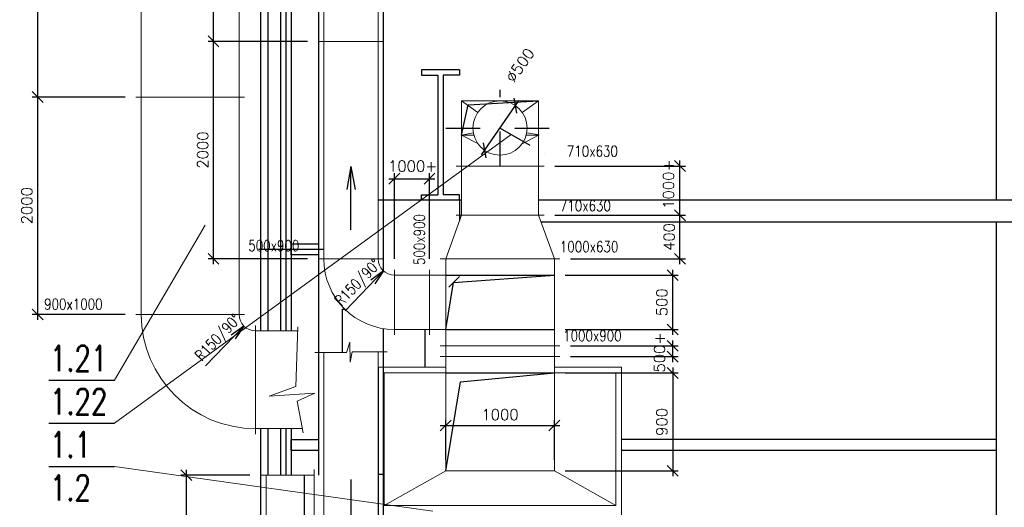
# Model space of a CAD drawing. Header units: millimetres. Extents: x -746391 to 410178, y -169697 to 100555.
# Tile 58 of 179: x 74013 to 83078, y -48651 to -44166. Entities that reach past the tile are written whole.
import ezdxf
from ezdxf.enums import TextEntityAlignment as Align
from ezdxf.lldxf.tags import DXFTag

# ---------------------------------------------------------------- set-up
doc = ezdxf.new("R2010")
doc.units = ezdxf.units.MM
doc.linetypes.add('ČERCHOVANÁ', pattern=[25.4, 12.7, -6.35, 0, -6.35])
doc.layers.get('0').update_dxf_attribs({"color": 9})
doc.layers.get('Defpoints').update_dxf_attribs({"color": 9})
doc.layers.add('VZT-KOTY', color=2, linetype='Continuous', lineweight=25)
for name, color, linetype in [('VZT-KÓTY', 2, 'Continuous'), ('VZT-ODVOD-ZAŘÍZENÍ', 150, 'Continuous'), ('VZT-POZICE', 6, 'Continuous'), ('VZT-PŘÍOD-OSY', 1, 'ČERCHOVANÁ'), ('VZT-PŘÍVOD-NEVID', 120, 'ACAD_ISO02W100'), ('VZT-PŘÍVOD-TENKÉ', 4, 'Continuous'), ('VZT-PŘÍVOD-VÝKON', 2, 'Continuous'), ('VZT-PŘÍVOD-ZAŘÍZENÍ', 3, 'Continuous'), ('VZT-STAVBA', 7, 'Continuous'), ('VZT-ZAŘ', 3, 'Continuous')]:
    doc.layers.add(name, color=color, linetype=linetype)
doc.styles.add('RomanS', font='romans.shx')
tags = doc.linetypes.add('ACAD_ISO02W100', pattern=[15, 12, -3]).pattern_tags.tags
tags[6:7] = [DXFTag(74, 4), DXFTag(75, 0), DXFTag(340, '0'), DXFTag(46, 1.0), DXFTag(50, 0.0), DXFTag(44, 0.0), DXFTag(45, 0.0)]
tags[4:5] = [DXFTag(74, 4), DXFTag(75, 0), DXFTag(340, '0'), DXFTag(46, 1.0), DXFTag(50, 0.0), DXFTag(44, 0.0), DXFTag(45, 0.0)]
doc.dimstyles.new('VZT50', dxfattribs={"dimscale": 50, "dimtxt": 2, "dimasz": 2, "dimexe": 1, "dimexo": 2, "dimgap": 1, "dimtad": 1, "dimtoh": 1, "dimdec": 0, "dimzin": 0, "dimdsep": 46, "dimtxsty": 'RomanS', "dimblk1": 'OBLIQUE', "dimblk2": 'OBLIQUE', "dimsah": 1, "dimcen": 1, "dimdle": 1, "dimclrd": 256, "dimclre": 256, "dimclrt": 256, "dimadec": 0, "dimazin": 0, "dimtfac": 1, "dimtdec": 0, "dimtmove": 2, "dimatfit": 3, "dimldrblk": 'OBLIQUE', "dimfxl": 1, "dimtolj": 1, "dimtzin": 0, "dimarcsym": 0})

# ---------------------------------------------------------------- blocks, each defined once
blk = doc.blocks.new('_Oblique')
at = {"color": 0, "linetype": 'ByBlock', "lineweight": -2}
blk.add_line((-0.5, -0.5), (0.5, 0.5), dxfattribs=at)
blk = doc.blocks.new('*D1601')
at = {"layer": 'Defpoints', "color": 0, "linetype": 'Continuous', "lineweight": 18, "ltscale": 0.5, "transparency": 16777216}
for p in [(78578.4, -44957.3), (78292.8, -45367.7)]:
    blk.add_point(p, dxfattribs=at)
at = {"layer": 'VZT-KÓTY', "linetype": 'Continuous', "lineweight": -2, "ltscale": 0.5, "transparency": 16777216}
blk.add_line((78264.3, -45408.8), (78606.9, -44916.2), dxfattribs=at)
at = {"layer": 'VZT-KÓTY', "linetype": 'Continuous', "lineweight": -2, "ltscale": 0.5, "transparency": 16777216, "xscale": 100, "yscale": 100, "zscale": 100}
for p, rotation in [((78578.4, -44957.3), 55.17365679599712), ((78292.8, -45367.7), 235.1736567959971)]:
    blk.add_blockref('_Oblique', p, dxfattribs=dict(at, rotation=rotation))
at = {"layer": 'VZT-KÓTY', "linetype": 'Continuous', "lineweight": 18, "ltscale": 0.5, "transparency": 16777216, "insert": (78620.3, -44585), "char_height": 100, "attachment_point": 5, "rotation": 55.17366, "style": 'RomanS'}
blk.add_mtext('\\A1;∅500', dxfattribs=at)
blk = doc.blocks.new('*D1908')
at = {"layer": 'Defpoints', "color": 0, "linetype": 'Continuous', "lineweight": 18, "ltscale": 0.5, "transparency": 16777216}
for p in [(75548.1, -48355.5), (76233.1, -48355.5), (76233.1, -49955.5)]:
    blk.add_point(p, dxfattribs=at)
at = {"layer": 'VZT-KÓTY', "linetype": 'Continuous', "lineweight": -2, "ltscale": 0.5, "transparency": 16777216}
for p, q in [((75548.1, -50005.5), (75548.1, -48305.5)), ((76133.1, -48355.5), (75498.1, -48355.5)), ((76133.1, -49955.5), (75498.1, -49955.5))]:
    blk.add_line(p, q, dxfattribs=at)
at = {"layer": 'VZT-KÓTY', "linetype": 'Continuous', "lineweight": -2, "ltscale": 0.5, "transparency": 16777216, "xscale": 100, "yscale": 100, "zscale": 100}
for p, rotation in [((75548.1, -48355.5), 90), ((75548.1, -49955.5), 270)]:
    blk.add_blockref('_Oblique', p, dxfattribs=dict(at, rotation=rotation))
at = {"layer": 'VZT-KÓTY', "linetype": 'Continuous', "lineweight": 18, "ltscale": 0.5, "transparency": 16777216, "insert": (75448.1, -49155.5), "char_height": 100, "attachment_point": 5, "rotation": 90, "style": 'RomanS'}
blk.add_mtext('\\A1;1600', dxfattribs=at)
blk = doc.blocks.new('*D1905')
at = {"layer": 'Defpoints', "color": 0, "linetype": 'Continuous', "lineweight": 18, "ltscale": 0.5, "transparency": 16777216}
for p in [(74178.9, -44877.5), (75083.1, -44877.5), (75083.1, -46877.5)]:
    blk.add_point(p, dxfattribs=at)
at = {"layer": 'VZT-KOTY', "linetype": 'Continuous', "lineweight": -2, "ltscale": 0.5, "transparency": 16777216}
for p, q in [((74178.9, -46927.5), (74178.9, -44827.5)), ((74983.1, -44877.5), (74128.9, -44877.5)), ((74983.1, -46877.5), (74128.9, -46877.5))]:
    blk.add_line(p, q, dxfattribs=at)
at = {"layer": 'VZT-KOTY', "linetype": 'Continuous', "lineweight": -2, "ltscale": 0.5, "transparency": 16777216, "xscale": 100, "yscale": 100, "zscale": 100}
for p, rotation in [((74178.9, -44877.5), 90), ((74178.9, -46877.5), 270)]:
    blk.add_blockref('_Oblique', p, dxfattribs=dict(at, rotation=rotation))
at = {"layer": 'VZT-KOTY', "linetype": 'Continuous', "lineweight": 18, "ltscale": 0.5, "transparency": 16777216, "insert": (74078.9, -45877.5), "char_height": 100, "attachment_point": 5, "rotation": 90, "style": 'RomanS'}
blk.add_mtext('\\A1;2000', dxfattribs=at)
blk = doc.blocks.new('*D1906')
at = {"layer": 'Defpoints', "color": 0, "linetype": 'Continuous', "lineweight": 18, "ltscale": 0.5, "transparency": 16777216}
for p in [(74178.9, -42877.5), (75083.1, -42877.5), (75083.1, -44877.5)]:
    blk.add_point(p, dxfattribs=at)
at = {"layer": 'VZT-KOTY', "linetype": 'Continuous', "lineweight": -2, "ltscale": 0.5, "transparency": 16777216}
for p, q in [((74178.9, -44927.5), (74178.9, -42827.5)), ((74983.1, -42877.5), (74128.9, -42877.5)), ((74983.1, -44877.5), (74128.9, -44877.5))]:
    blk.add_line(p, q, dxfattribs=at)
at = {"layer": 'VZT-KOTY', "linetype": 'Continuous', "lineweight": -2, "ltscale": 0.5, "transparency": 16777216, "xscale": 100, "yscale": 100, "zscale": 100}
for p, rotation in [((74178.9, -42877.5), 90), ((74178.9, -44877.5), 270)]:
    blk.add_blockref('_Oblique', p, dxfattribs=dict(at, rotation=rotation))
at = {"layer": 'VZT-KOTY', "linetype": 'Continuous', "lineweight": 18, "ltscale": 0.5, "transparency": 16777216, "insert": (74078.9, -43877.5), "char_height": 100, "attachment_point": 5, "rotation": 90, "style": 'RomanS'}
blk.add_mtext('\\A1;2000', dxfattribs=at)
blk = doc.blocks.new('*D1921')
at = {"layer": 'Defpoints', "color": 0, "linetype": 'Continuous', "lineweight": 18, "ltscale": 0.5, "transparency": 16777216}
for p in [(77786.6, -45628.6), (77463.1, -46465.5), (77786.6, -46465.5)]:
    blk.add_point(p, dxfattribs=at)
at = {"layer": 'VZT-KOTY', "linetype": 'Continuous', "lineweight": -2, "ltscale": 0.5, "transparency": 16777216}
for p, q in [((77463.1, -46365.5), (77463.1, -45578.6)), ((77786.6, -46365.5), (77786.6, -45578.6)), ((77413.1, -45628.6), (77836.6, -45628.6))]:
    blk.add_line(p, q, dxfattribs=at)
at = {"layer": 'VZT-KOTY', "linetype": 'Continuous', "lineweight": -2, "ltscale": 0.5, "transparency": 16777216, "xscale": 100, "yscale": 100, "zscale": 100, "rotation": 180}
blk.add_blockref('_Oblique', (77463.1, -45628.6), dxfattribs=at)
at = {"layer": 'VZT-KOTY', "linetype": 'Continuous', "lineweight": -2, "ltscale": 0.5, "transparency": 16777216, "xscale": 100, "yscale": 100, "zscale": 100}
blk.add_blockref('_Oblique', (77786.6, -45628.6), dxfattribs=at)
at = {"layer": 'VZT-KOTY', "linetype": 'Continuous', "lineweight": 18, "ltscale": 0.5, "transparency": 16777216, "insert": (77631, -45512.8), "char_height": 100, "attachment_point": 5, "style": 'RomanS'}
blk.add_mtext('\\A1;1000+', dxfattribs=at)
blk = doc.blocks.new('*D1922')
at = {"layer": 'Defpoints', "color": 0, "linetype": 'Continuous', "lineweight": 18, "ltscale": 0.5, "transparency": 16777216}
for p in [(78840.6, -45965.5), (80092.3, -45965.5), (78985.6, -46365.5)]:
    blk.add_point(p, dxfattribs=at)
at = {"layer": 'VZT-KOTY', "linetype": 'Continuous', "lineweight": -2, "ltscale": 0.5, "transparency": 16777216}
for p, q in [((80092.3, -46415.5), (80092.3, -45915.5)), ((78940.6, -45965.5), (80142.3, -45965.5)), ((79085.6, -46365.5), (80142.3, -46365.5))]:
    blk.add_line(p, q, dxfattribs=at)
at = {"layer": 'VZT-KOTY', "linetype": 'Continuous', "lineweight": -2, "ltscale": 0.5, "transparency": 16777216, "xscale": 100, "yscale": 100, "zscale": 100}
for p, rotation in [((80092.3, -45965.5), 90), ((80092.3, -46365.5), 270)]:
    blk.add_blockref('_Oblique', p, dxfattribs=dict(at, rotation=rotation))
at = {"layer": 'VZT-KOTY', "linetype": 'Continuous', "lineweight": 18, "ltscale": 0.5, "transparency": 16777216, "insert": (79992.3, -46165.5), "char_height": 100, "attachment_point": 5, "rotation": 90, "style": 'RomanS'}
blk.add_mtext('\\A1;400', dxfattribs=at)
blk = doc.blocks.new('*D1923')
at = {"layer": 'Defpoints', "color": 0, "linetype": 'Continuous', "lineweight": 18, "ltscale": 0.5, "transparency": 16777216}
for p in [(78840.6, -45512.5), (80092.3, -45512.5), (78840.6, -45965.5)]:
    blk.add_point(p, dxfattribs=at)
at = {"layer": 'VZT-KOTY', "linetype": 'Continuous', "lineweight": -2, "ltscale": 0.5, "transparency": 16777216}
for p, q in [((80092.3, -46015.5), (80092.3, -45462.5)), ((78940.6, -45512.5), (80142.3, -45512.5)), ((78940.6, -45965.5), (80142.3, -45965.5))]:
    blk.add_line(p, q, dxfattribs=at)
at = {"layer": 'VZT-KOTY', "linetype": 'Continuous', "lineweight": -2, "ltscale": 0.5, "transparency": 16777216, "xscale": 100, "yscale": 100, "zscale": 100}
for p, rotation in [((80092.3, -45512.5), 90), ((80092.3, -45965.5), 270)]:
    blk.add_blockref('_Oblique', p, dxfattribs=dict(at, rotation=rotation))
at = {"layer": 'VZT-KOTY', "linetype": 'Continuous', "lineweight": 18, "ltscale": 0.5, "transparency": 16777216, "insert": (79986.8, -45678.4), "char_height": 100, "attachment_point": 5, "rotation": 90, "style": 'RomanS'}
blk.add_mtext('\\A1;1000+', dxfattribs=at)
blk = doc.blocks.new('*D1924')
at = {"layer": 'Defpoints', "color": 0, "linetype": 'Continuous', "lineweight": 18, "ltscale": 0.5, "transparency": 16777216}
for p in [(75798.1, -44365.5), (76763.1, -44365.5), (76763.1, -46365.5)]:
    blk.add_point(p, dxfattribs=at)
at = {"layer": 'VZT-KOTY', "linetype": 'Continuous', "lineweight": -2, "ltscale": 0.5, "transparency": 16777216}
for p, q in [((75798.1, -46415.5), (75798.1, -44315.5)), ((76663.1, -44365.5), (75748.1, -44365.5)), ((76663.1, -46365.5), (75748.1, -46365.5))]:
    blk.add_line(p, q, dxfattribs=at)
at = {"layer": 'VZT-KOTY', "linetype": 'Continuous', "lineweight": -2, "ltscale": 0.5, "transparency": 16777216, "xscale": 100, "yscale": 100, "zscale": 100}
for p, rotation in [((75798.1, -44365.5), 90), ((75798.1, -46365.5), 270)]:
    blk.add_blockref('_Oblique', p, dxfattribs=dict(at, rotation=rotation))
at = {"layer": 'VZT-KOTY', "linetype": 'Continuous', "lineweight": 18, "ltscale": 0.5, "transparency": 16777216, "insert": (75698.1, -45365.5), "char_height": 100, "attachment_point": 5, "rotation": 90, "style": 'RomanS'}
blk.add_mtext('\\A1;2000', dxfattribs=at)
blk = doc.blocks.new('*D1925')
at = {"layer": 'Defpoints', "color": 0, "linetype": 'Continuous', "lineweight": 18, "ltscale": 0.5, "transparency": 16777216}
for p in [(78935.6, -47415.5), (78935.6, -48315.5), (80025.4, -48315.5)]:
    blk.add_point(p, dxfattribs=at)
at = {"layer": 'VZT-KOTY', "linetype": 'Continuous', "lineweight": -2, "ltscale": 0.5, "transparency": 16777216}
for p, q in [((80025.4, -47365.5), (80025.4, -48365.5)), ((79035.6, -47415.5), (80075.4, -47415.5)), ((79035.6, -48315.5), (80075.4, -48315.5))]:
    blk.add_line(p, q, dxfattribs=at)
at = {"layer": 'VZT-KOTY', "linetype": 'Continuous', "lineweight": -2, "ltscale": 0.5, "transparency": 16777216, "xscale": 100, "yscale": 100, "zscale": 100}
for p, rotation in [((80025.4, -47415.5), 90), ((80025.4, -48315.5), 270)]:
    blk.add_blockref('_Oblique', p, dxfattribs=dict(at, rotation=rotation))
at = {"layer": 'VZT-KOTY', "linetype": 'Continuous', "lineweight": 18, "ltscale": 0.5, "transparency": 16777216, "insert": (79925.4, -47865.5), "char_height": 100, "attachment_point": 5, "rotation": 90, "style": 'RomanS'}
blk.add_mtext('\\A1;900', dxfattribs=at)
blk = doc.blocks.new('*D1926')
at = {"layer": 'Defpoints', "color": 0, "linetype": 'Continuous', "lineweight": 18, "ltscale": 0.5, "transparency": 16777216}
for p in [(78935.6, -47898.4), (77935.6, -48315.5), (78935.6, -48315.5)]:
    blk.add_point(p, dxfattribs=at)
at = {"layer": 'VZT-KOTY', "linetype": 'Continuous', "lineweight": -2, "ltscale": 0.5, "transparency": 16777216}
for p, q in [((77935.6, -48215.5), (77935.6, -47848.4)), ((78935.6, -48215.5), (78935.6, -47848.4)), ((77885.6, -47898.4), (78985.6, -47898.4))]:
    blk.add_line(p, q, dxfattribs=at)
at = {"layer": 'VZT-KOTY', "linetype": 'Continuous', "lineweight": -2, "ltscale": 0.5, "transparency": 16777216, "xscale": 100, "yscale": 100, "zscale": 100, "rotation": 180}
blk.add_blockref('_Oblique', (77935.6, -47898.4), dxfattribs=at)
at = {"layer": 'VZT-KOTY', "linetype": 'Continuous', "lineweight": -2, "ltscale": 0.5, "transparency": 16777216, "xscale": 100, "yscale": 100, "zscale": 100}
blk.add_blockref('_Oblique', (78935.6, -47898.4), dxfattribs=at)
at = {"layer": 'VZT-KOTY', "linetype": 'Continuous', "lineweight": 18, "ltscale": 0.5, "transparency": 16777216, "insert": (78435.6, -47798.4), "char_height": 100, "attachment_point": 5, "style": 'RomanS'}
blk.add_mtext('\\A1;1000', dxfattribs=at)
blk = doc.blocks.new('*D1927')
at = {"layer": 'Defpoints', "color": 0, "linetype": 'Continuous', "lineweight": 18, "ltscale": 0.5, "transparency": 16777216}
for p in [(78985.6, -47165.5), (80025.4, -47165.5), (78985.6, -47265.5)]:
    blk.add_point(p, dxfattribs=at)
at = {"layer": 'VZT-KOTY', "linetype": 'Continuous', "lineweight": -2, "ltscale": 0.5, "transparency": 16777216}
for p, q in [((80025.4, -47315.5), (80025.4, -47115.5)), ((79085.6, -47165.5), (80075.4, -47165.5)), ((79085.6, -47265.5), (80075.4, -47265.5))]:
    blk.add_line(p, q, dxfattribs=at)
at = {"layer": 'VZT-KOTY', "linetype": 'Continuous', "lineweight": -2, "ltscale": 0.5, "transparency": 16777216, "xscale": 100, "yscale": 100, "zscale": 100}
for p, rotation in [((80025.4, -47165.5), 90), ((80025.4, -47265.5), 270)]:
    blk.add_blockref('_Oblique', p, dxfattribs=dict(at, rotation=rotation))
at = {"layer": 'VZT-KOTY', "linetype": 'Continuous', "lineweight": 18, "ltscale": 0.5, "transparency": 16777216, "insert": (79903.4, -47227.2), "char_height": 100, "attachment_point": 5, "rotation": 90, "style": 'RomanS'}
blk.add_mtext('\\A1;500+', dxfattribs=at)
blk = doc.blocks.new('*D1928')
at = {"layer": 'Defpoints', "color": 0, "linetype": 'Continuous', "lineweight": 18, "ltscale": 0.5, "transparency": 16777216}
for p in [(78935.6, -46515.5), (80025.4, -46515.5), (78935.6, -47015.5)]:
    blk.add_point(p, dxfattribs=at)
at = {"layer": 'VZT-KOTY', "linetype": 'Continuous', "lineweight": -2, "ltscale": 0.5, "transparency": 16777216}
for p, q in [((80025.4, -47065.5), (80025.4, -46465.5)), ((79035.6, -46515.5), (80075.4, -46515.5)), ((79035.6, -47015.5), (80075.4, -47015.5))]:
    blk.add_line(p, q, dxfattribs=at)
at = {"layer": 'VZT-KOTY', "linetype": 'Continuous', "lineweight": -2, "ltscale": 0.5, "transparency": 16777216, "xscale": 100, "yscale": 100, "zscale": 100}
for p, rotation in [((80025.4, -46515.5), 90), ((80025.4, -47015.5), 270)]:
    blk.add_blockref('_Oblique', p, dxfattribs=dict(at, rotation=rotation))
at = {"layer": 'VZT-KOTY', "linetype": 'Continuous', "lineweight": 18, "ltscale": 0.5, "transparency": 16777216, "insert": (79925.4, -46765.5), "char_height": 100, "attachment_point": 5, "rotation": 90, "style": 'RomanS'}
blk.add_mtext('\\A1;500', dxfattribs=at)
blk = doc.blocks.new('*D2009')
at = {"layer": 'Defpoints', "color": 0, "linetype": 'Continuous', "lineweight": 18, "ltscale": 0.5, "transparency": 16777216}
for p in [(75798.1, -42365.5), (76763.1, -42365.5), (76763.1, -44365.5)]:
    blk.add_point(p, dxfattribs=at)
at = {"layer": 'VZT-KOTY', "linetype": 'Continuous', "lineweight": -2, "ltscale": 0.5, "transparency": 16777216}
for p, q in [((75798.1, -44415.5), (75798.1, -42315.5)), ((76663.1, -42365.5), (75748.1, -42365.5)), ((76663.1, -44365.5), (75748.1, -44365.5))]:
    blk.add_line(p, q, dxfattribs=at)
at = {"layer": 'VZT-KOTY', "linetype": 'Continuous', "lineweight": -2, "ltscale": 0.5, "transparency": 16777216, "xscale": 100, "yscale": 100, "zscale": 100}
for p, rotation in [((75798.1, -42365.5), 90), ((75798.1, -44365.5), 270)]:
    blk.add_blockref('_Oblique', p, dxfattribs=dict(at, rotation=rotation))
at = {"layer": 'VZT-KOTY', "linetype": 'Continuous', "lineweight": 18, "ltscale": 0.5, "transparency": 16777216, "insert": (75698.1, -43365.5), "char_height": 100, "attachment_point": 5, "rotation": 90, "style": 'RomanS'}
blk.add_mtext('\\A1;2000', dxfattribs=at)

msp = doc.modelspace()

# ---------------------------------------------------------------- linework, layer by layer
at = {"layer": 'VZT-KOTY', "linetype": 'Continuous', "lineweight": 18, "ltscale": 0.5}
for p, q in [((74884.7, -47878.3), (78539.1, -45222.2)), ((74884.7, -47481.4), (75720.1, -46055.2)), ((76555.6, -47540), (76573.1, -46992.5)), ((77021.2, -47228.5), (77051.6, -47132.9)), ((77051.6, -47132.9), (77056, -47317.5)), ((77056, -47317.5), (77075.5, -47222)), ((77075.5, -47222), (77395, -47222)), ((76729.9, -47228.5), (77021.2, -47228.5)), ((76310.6, -47630), (76555.6, -47540)), ((76730.6, -47602.5), (76310.6, -47630)), ((76568.1, -47675), (76730.6, -47602.5)), ((76623.1, -47965), (76568.1, -47675)), ((74884.7, -48275.2), (77817.4, -48685.5)), ((76725.8, -49234.6), (76725.8, -48304.6))]:
    msp.add_line(p, q, dxfattribs=at)
at = {"layer": 'VZT-ODVOD-ZAŘÍZENÍ', "linetype": 'Continuous', "lineweight": 18, "ltscale": 0.5}
for p, q in [((75133.1, -42877.5), (75133.1, -46877.5)), ((76033.1, -42877.5), (76033.1, -46877.5)), ((75083.1, -44877.5), (76083.1, -44877.5)), ((75083.1, -46877.5), (76083.1, -46877.5)), ((76183.1, -46977.5), (76183.1, -47977.5)), ((76183.1, -47027.5), (76572, -47027.5)), ((77313.1, -47222), (77313.1, -48796.5)), ((76813.1, -47228.5), (76813.1, -49246.5)), ((76183.1, -47927.5), (76616, -47927.5))]:
    msp.add_line(p, q, dxfattribs=at)
for radius in [1050, 150]:
    msp.add_arc((76183.1, -46877.5), radius, 180, 270, dxfattribs=at)
at = {"layer": 'VZT-PŘÍOD-OSY', "ltscale": 25}
for p, q in [((78435.6, -45512.5), (78435.6, -44812.5)), ((77935.6, -45162.5), (78935.6, -45162.5)), ((78435.6, -45162.5), (78899.7, -45430.4))]:
    msp.add_line(p, q, dxfattribs=at)
at = {"layer": 'VZT-PŘÍVOD-NEVID', "ltscale": 25}
for p, q in [((78080.6, -45227.5), (78141.8, -44949.3)), ((78141.8, -44949.3), (78790.6, -44912.5)), ((77935.6, -46515.5), (78935.6, -46515.5)), ((77935.6, -47015.5), (78008, -46582.6)), ((78008, -46582.6), (78935.6, -46515.5)), ((77935.6, -47015.5), (78935.6, -47015.5)), ((77935.6, -47415.5), (78935.6, -47415.5)), ((77935.6, -48315.5), (78072.3, -47497.1)), ((78072.3, -47497.1), (78935.6, -47415.5)), ((76633.1, -48355.5), (76633.1, -49974))]:
    msp.add_line(p, q, dxfattribs=at)
at = {"layer": 'VZT-PŘÍVOD-TENKÉ', "linetype": 'Continuous', "lineweight": 18, "ltscale": 0.5}
for p, q in [((78080.6, -44912.5), (78231.2, -45018.5)), ((78640, -45018.5), (78790.6, -44912.5)), ((78080.6, -45227.5), (78189.7, -45207.5)), ((78681.8, -45206), (78795.8, -45226.1))]:
    msp.add_line(p, q, dxfattribs=at)
at = {"layer": 'VZT-PŘÍVOD-VÝKON'}
for p, q in [((77063.1, -45517.7), (77024.7, -45728.7)), ((77063.1, -46100.3), (77063.1, -45517.7)), ((77063.1, -45517.7), (77101.5, -45728.7)), ((77008.5, -46844.7), (77363.1, -46477.3)), ((77363.1, -46477.3), (77247, -46560.7)), ((77363.1, -46477.3), (77283.8, -46596.3)), ((75722.4, -47351), (76077, -46983.6)), ((76077, -46983.6), (75960.9, -47067)), ((76077, -46983.6), (75997.7, -47102.6)), ((77063.1, -48394), (77063.1, -48976.6))]:
    msp.add_line(p, q, dxfattribs=at)
at = {"layer": 'VZT-PŘÍVOD-ZAŘÍZENÍ', "linetype": 'Continuous', "lineweight": 18, "ltscale": 0.5}
for p, q in [((76813.1, -41737.5), (76813.1, -46365.5)), ((77313.1, -41737.5), (77313.1, -46365.5)), ((77363.1, -44365.5), (76763.1, -44365.5)), ((78080.6, -44912.5), (78080.6, -45965.5)), ((78080.6, -44912.5), (78790.6, -44912.5)), ((78790.6, -44912.5), (78790.6, -45965.5)), ((78080.6, -45227.5), (78194.2, -45227.5)), ((78080.6, -45227.5), (78230.7, -45305.7)), ((78639.7, -45306.9), (78795.8, -45226.1)), ((78677, -45227.5), (78790.6, -45227.5)), ((78030.6, -45512.5), (78840.6, -45512.5)), ((77935.6, -46365.5), (78080.6, -45965.5)), ((78030.6, -45965.5), (78840.6, -45965.5)), ((78790.6, -45965.5), (78935.6, -46365.5)), ((77363.1, -46365.5), (76763.1, -46365.5)), ((77885.6, -46365.5), (78985.6, -46365.5)), ((77935.6, -48315.5), (77935.6, -46365.5)), ((78935.6, -48315.5), (78935.6, -46365.5)), ((77463.1, -46465.5), (77463.1, -47065.5)), ((77786.6, -46465.5), (77786.6, -47065.5)), ((77935.6, -46515.5), (77463.1, -46515.5)), ((77786.6, -47015.5), (77463.1, -47015.5)), ((77935.6, -47015.5), (77786.6, -47015.5)), ((77885.6, -47165.5), (78985.6, -47165.5)), ((77885.6, -47265.5), (78985.6, -47265.5)), ((77318.1, -47363.5), (77935.6, -47363.5)), ((77318.1, -47363.5), (77318.1, -48834.9)), ((78935.6, -47363.5), (79555.1, -47363.5)), ((79555.1, -47363.5), (79555.1, -50187.5)), ((77368.1, -47415.5), (77935.6, -47415.5)), ((77368.1, -47415.5), (77368.1, -48633.5)), ((78935.6, -47415.5), (79503.1, -47415.5)), ((79503.1, -47415.5), (79503.1, -48633.5)), ((76233.1, -48305.5), (76233.1, -50024)), ((76725.8, -48355.5), (76233.1, -48355.5)), ((76283.1, -48355.5), (76283.1, -49974)), ((77368.1, -48633.5), (77935.6, -48315.5)), ((77935.6, -48315.5), (78935.6, -48315.5)), ((78935.6, -48315.5), (79503.1, -48633.5)), ((79503.1, -48633.5), (77368.1, -48633.5))]:
    msp.add_line(p, q, dxfattribs=at)
msp.add_circle((78435.6, -45162.5), 250, dxfattribs=at)
for radius in [650, 150]:
    msp.add_arc((77463.1, -46365.5), radius, 180, 270, dxfattribs=at)
at = {"layer": 'VZT-STAVBA'}
for p, q in [((76763.1, -40922.3), (76763.1, -48355.5)), ((83003.1, -41787.5), (83003.1, -45827.5)), ((78063.1, -44627.5), (77713.1, -44627.5)), ((77713.1, -44627.5), (77713.1, -44677.5)), ((77713.1, -44677.5), (77863.1, -44677.5)), ((77863.1, -44677.5), (77863.1, -45777.5)), ((78063.1, -44677.5), (77913.1, -44677.5)), ((77913.1, -44677.5), (77913.1, -45777.5)), ((78063.1, -44627.5), (78063.1, -44677.5)), ((78063.1, -45827.5), (77313.1, -45827.5)), ((77713.1, -45827.5), (77713.1, -45777.5)), ((77713.1, -45777.5), (77863.1, -45777.5)), ((78063.1, -45827.5), (77713.1, -45827.5)), ((78063.1, -45777.5), (77913.1, -45777.5)), ((78063.1, -45827.5), (78063.1, -45777.5)), ((78063.1, -45827.5), (78063.1, -46013.8)), ((78080.6, -45827.5), (78063.1, -45827.5)), ((100063.1, -45827.5), (78790.6, -45827.5)), ((100063.1, -46027.5), (78813.1, -46027.5)), ((83003.1, -46027.5), (83003.1, -53687.5)), ((78063.1, -46527.5), (77963.1, -46627.5)), ((76983.1, -46827.5), (76983.1, -47228.5)), ((76983.1, -46827.5), (77005.9, -46827.5)), ((77743.1, -47015.5), (77743.1, -47363.5)), ((83003.1, -48027.5), (79555.1, -48027.5)), ((83003.1, -48127.5), (79555.1, -48127.5)), ((77313.1, -48347.5), (77363.1, -48347.5))]:
    msp.add_line(p, q, dxfattribs=at)
for points in [[(76233.1, -47027.5), (76233.1, -40752.5), (76298.1, -40752.5), (76298.1, -47027.5)], [(77363.1, -46477.3), (77363.1, -41625.7)], [(76413.1, -43917.5), (76413.1, -47027.5)], [(76463.1, -43917.5), (76463.1, -47027.5)], [(76513.1, -43917.5), (76513.1, -47027.5)], [(76213.1, -46277.5), (76813.1, -46277.5)], [(77363.1, -48737.5), (77363.1, -47007.8)], [(76298.1, -49955.5), (76298.1, -53755), (76233.1, -53755), (76233.1, -47927.5)], [(76298.1, -47927.5), (76298.1, -48355.5)], [(76413.1, -47927.5), (76413.1, -48355.5)], [(76463.1, -47927.5), (76463.1, -48355.5)], [(76513.1, -47927.5), (76513.1, -48355.5)]]:
    msp.add_lwpolyline(points, dxfattribs=at)
at = {"layer": 'VZT-STAVBA', "flags": 128}
for points in [[(76513.1, -46227.5), (76763.1, -46227.5), (76763.1, -46327.5), (76513.1, -46327.5)], [(76513.1, -48027.5), (76763.1, -48027.5), (76763.1, -48127.5), (76513.1, -48127.5)]]:
    msp.add_lwpolyline(points, close=True, dxfattribs=at)
at = {"layer": 'VZT-ZAŘ'}
for p, q in [((74281.3, -47481.4), (74884.7, -47481.4)), ((74281.3, -47878.3), (74884.7, -47878.3)), ((74281.3, -48275.2), (74884.7, -48275.2))]:
    msp.add_line(p, q, dxfattribs=at)

# ---------------------------------------------------------------- texts
at = {"layer": 'VZT-KÓTY', "style": 'RomanS', "width": 0.8}
for s, p in [('710x630', (79050.9, -45425.5)), ('710x630', (78986.5, -45927.3)), ('500x900', (76118.1, -46294.8)), ('1000x630', (78986.5, -46304.3)), ('900x1000', (74238.2, -46832.2)), ('1000x900', (79016.3, -47122.7))]:
    msp.add_text(s, height=100, dxfattribs=at).set_placement(p)
msp.add_text('500x900', height=100, rotation=90, dxfattribs=at).set_placement((77742.9, -46423.5))
at = {"layer": 'VZT-POZICE', "linetype": 'Continuous', "style": 'RomanS', "width": 0.75}
for s, p in [('1.21', (74291.3, -47399.1)), ('1.22', (74291.3, -47795.9)), ('1.1', (74291.3, -48192.8)), ('1.2', (74291.3, -48589.7))]:
    msp.add_text(s, height=235.12, rotation=0, dxfattribs=at).set_placement(p)
at = {"layer": 'VZT-PŘÍVOD-VÝKON', "style": 'RomanS', "width": 0.8}
for p in [(76938.8, -46772.5), (75652.7, -47278.8)]:
    msp.add_text('R150/90%%D', height=100, rotation=46.0124, dxfattribs=at).set_placement(p, align=Align.MIDDLE_LEFT)

# ---------------------------------------------------------------- dimensions: what is measured, and where the dimension line sits
at = {"layer": 'VZT-KOTY', "linetype": 'Continuous', "lineweight": 18, "ltscale": 0.5}
for base, p1, p2, picture, middle in [((75798.1, -42365.5), (76763.1, -44365.5), (76763.1, -42365.5), '*D2009', (75698.1, -43365.5)), ((74178.9, -42877.5), (75083.1, -44877.5), (75083.1, -42877.5), '*D1906', (74078.9, -43877.5)), ((75798.1, -44365.5), (76763.1, -46365.5), (76763.1, -44365.5), '*D1924', (75698.1, -45365.5)), ((74178.9, -44877.5), (75083.1, -46877.5), (75083.1, -44877.5), '*D1905', (74078.9, -45877.5)), ((80092.3, -45965.5), (78985.6, -46365.5), (78840.6, -45965.5), '*D1922', (79992.3, -46165.5)), ((80025.4, -46515.5), (78935.6, -47015.5), (78935.6, -46515.5), '*D1928', (79925.4, -46765.5)), ((80025.4, -48315.5), (78935.6, -47415.5), (78935.6, -48315.5), '*D1925', (79925.4, -47865.5))]:
    dim = msp.add_linear_dim(base=base, p1=p1, p2=p2, angle=90, dimstyle='VZT50', dxfattribs=at)
    dim.commit()
    dim.dimension.update_dxf_attribs({"geometry": picture, "text_midpoint": middle})
dim = msp.add_linear_dim(base=(77786.6, -45628.6), p1=(77463.1, -46465.5), p2=(77786.6, -46465.5), text='1000+', dimstyle='VZT50', dxfattribs=at)
dim.commit()
dim.dimension.update_dxf_attribs({"geometry": '*D1921', "text_midpoint": (77631, -45512.8), "dimtype": 160})
for base, p1, p2, text, picture, middle in [((80092.3, -45512.5), (78840.6, -45965.5), (78840.6, -45512.5), '1000+', '*D1923', (79986.8, -45678.4)), ((80025.4, -47165.5), (78985.6, -47265.5), (78985.6, -47165.5), '500+', '*D1927', (79903.4, -47227.2))]:
    dim = msp.add_linear_dim(base=base, p1=p1, p2=p2, angle=90, text=text, dimstyle='VZT50', dxfattribs=at)
    dim.commit()
    dim.dimension.update_dxf_attribs({"geometry": picture, "text_midpoint": middle, "dimtype": 160})
dim = msp.add_linear_dim(base=(78935.6, -47898.4), p1=(77935.6, -48315.5), p2=(78935.6, -48315.5), dimstyle='VZT50', dxfattribs=at)
dim.commit()
dim.dimension.update_dxf_attribs({"geometry": '*D1926', "text_midpoint": (78435.6, -47798.4)})
at = {"layer": 'VZT-KÓTY', "linetype": 'Continuous', "lineweight": 18, "ltscale": 0.5}
dim = msp.add_diameter_dim_2p(p1=(78292.8, -45367.7), p2=(78578.4, -44957.3), dimstyle='VZT50', dxfattribs=at)
dim.commit()
dim.dimension.update_dxf_attribs({"geometry": '*D1601', "text_midpoint": (78620.3, -44585), "dimtype": 163})
dim = msp.add_linear_dim(base=(75548.1, -48355.5), p1=(76233.1, -49955.5), p2=(76233.1, -48355.5), angle=90, dimstyle='VZT50', dxfattribs=at)
dim.commit()
dim.dimension.update_dxf_attribs({"geometry": '*D1908', "text_midpoint": (75448.1, -49155.5)})

doc.saveas('drawing.dxf')
